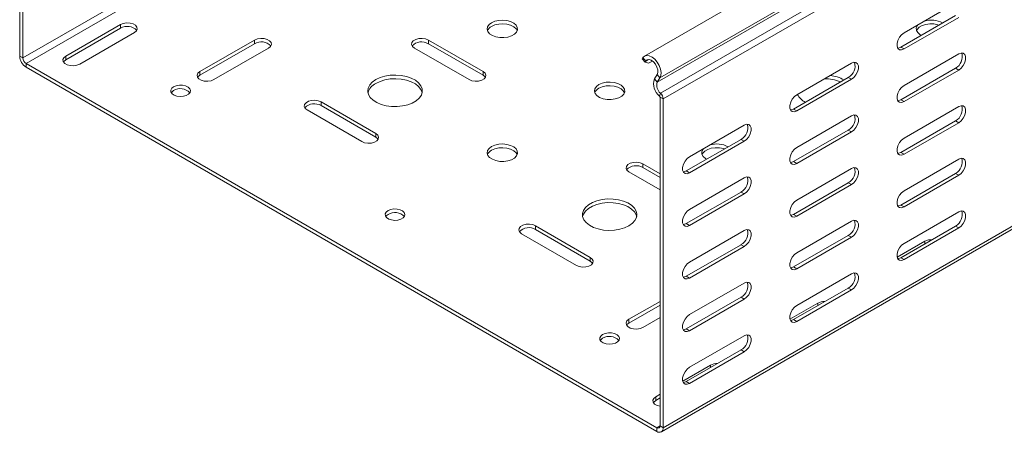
# Model space of a CAD drawing. Header units: millimetres. Extents: x -279 to 3721, y -878 to -13.
# Tile 9 of 26: x 2083 to 2408, y -878 to -742. Entities that reach past the tile are written whole.
import ezdxf

# ---------------------------------------------------------------- set-up
doc = ezdxf.new("R2010")
doc.units = ezdxf.units.MM

msp = doc.modelspace()

# ---------------------------------------------------------------- linework, layer by layer
at = {"color": 7, "linetype": 'Continuous', "lineweight": 0}
for p, q in [((2084.21, -754.75), (2331.7, -611.88)), ((2293.3, -762.77), (2540.79, -619.9)), ((2294.2, -761.34), (2541.69, -618.47)), ((2294.37, -766.3), (2541.86, -623.43)), ((2295.28, -768.24), (2542.77, -625.37)), ((2085.27, -756.58), (2285.31, -641.1)), ((2116.39, -744.95), (2116.39, -743.73)), ((2160.58, -750.05), (2160.58, -748.83)), ((2217.86, -750.05), (2217.86, -748.83)), ((2373.6, -751.16), (2374.66, -751.77)), ((2083.15, -754.13), (2084.21, -754.75)), ((2098.36, -755.36), (2098.36, -754.13)), ((2289.52, -755.76), (2288.59, -754.64)), ((2289.52, -755.76), (2290.4, -755.26)), ((2085.27, -756.58), (2085.27, -757.81)), ((2142.55, -760.46), (2142.55, -759.24)), ((2235.89, -760.46), (2235.89, -759.24)), ((2391.63, -758.1), (2392.69, -758.72)), ((2292.37, -761.65), (2293.3, -762.77)), ((2294.2, -761.34), (2293.27, -760.23)), ((2356.27, -761.16), (2357.33, -761.78)), ((2294.37, -766.3), (2294.07, -767.31)), ((2295.28, -768.24), (2294.22, -767.63)), ((2373.6, -768.51), (2374.66, -769.13)), ((2182.5, -770.46), (2182.5, -769.24)), ((2338.24, -771.57), (2339.3, -772.18)), ((2391.63, -775.46), (2392.69, -776.07)), ((2356.27, -778.51), (2357.33, -779.13)), ((2200.53, -780.87), (2200.53, -779.65)), ((2320.92, -781.57), (2321.98, -782.19)), ((2373.6, -785.86), (2374.66, -786.48)), ((2288.57, -790.87), (2288.57, -789.65)), ((2338.24, -788.92), (2339.3, -789.54)), ((2295.28, -876.6), (2436.71, -794.95)), ((2302.89, -791.98), (2303.95, -792.59)), ((2391.63, -792.81), (2392.69, -793.42)), ((2356.27, -795.87), (2357.33, -796.48)), ((2320.92, -798.92), (2321.98, -799.54)), ((2373.6, -803.22), (2374.66, -803.83)), ((2338.24, -806.28), (2339.3, -806.89)), ((2253.21, -811.28), (2253.21, -810.06)), ((2302.89, -809.33), (2303.95, -809.95)), ((2391.63, -810.16), (2392.69, -810.77)), ((2356.27, -813.22), (2357.33, -813.83)), ((2320.92, -816.28), (2321.98, -816.89)), ((2381.55, -815.98), (2381.55, -815.16)), ((2271.24, -821.69), (2271.24, -820.47)), ((2373.6, -820.57), (2374.66, -821.18)), ((2338.24, -823.63), (2339.3, -824.24)), ((2302.89, -826.69), (2303.95, -827.3)), ((2356.27, -830.57), (2357.33, -831.18)), ((2320.92, -833.63), (2321.98, -834.24)), ((2346.2, -836.39), (2346.2, -835.57)), ((2283.97, -842.1), (2283.97, -840.88)), ((2338.24, -840.98), (2339.3, -841.59)), ((2302.89, -844.04), (2303.95, -844.65)), ((2320.92, -850.98), (2321.98, -851.59)), ((2310.84, -856.8), (2310.84, -855.98)), ((2302.89, -861.39), (2303.95, -862)), ((2292.81, -867.62), (2292.81, -866.39)), ((2293.16, -876.6), (2294.22, -875.98)), ((2294.22, -875.98), (2295.28, -876.6)), ((2293.16, -877.82), (2293.16, -876.6))]:
    msp.add_line(p, q, dxfattribs=at)
at = {"color": 7, "linetype": 'Continuous', "lineweight": 15}
for p, q in [((2536.63, -611.22), (2289.15, -754.1)), ((2083.15, -754.13), (2083.15, -645.78)), ((2084.21, -754.75), (2084.21, -646.39)), ((2392.69, -736.06), (2374.66, -746.47)), ((2373.6, -751.16), (2391.63, -740.75)), ((2374.66, -751.77), (2392.69, -741.37)), ((2116.39, -743.73), (2098.36, -754.13)), ((2116.39, -744.95), (2098.36, -755.36)), ((2102.95, -756.79), (2120.98, -746.38)), ((2160.58, -748.83), (2142.55, -759.24)), ((2235.89, -759.24), (2217.86, -748.83)), ((2160.58, -750.05), (2142.55, -760.46)), ((2147.15, -761.89), (2165.18, -751.48)), ((2213.26, -751.48), (2231.29, -761.89)), ((2235.89, -760.46), (2217.86, -750.05)), ((2288.36, -755.01), (2288.59, -754.64)), ((2288.36, -755.01), (2289.29, -756.13)), ((2289.29, -756.13), (2289.52, -755.76)), ((2289.29, -756.13), (2290.41, -756.49)), ((2290.41, -756.49), (2291.7, -755.75)), ((2392.69, -753.41), (2374.66, -763.82)), ((2293.16, -876.6), (2085.27, -756.58)), ((2293.16, -877.82), (2085.27, -757.81)), ((2357.33, -756.47), (2339.3, -766.88)), ((2373.6, -768.51), (2391.63, -758.1)), ((2374.66, -769.13), (2392.69, -758.72)), ((2293.27, -760.23), (2292.37, -761.65)), ((2294.2, -761.34), (2293.3, -762.77)), ((2338.24, -771.57), (2356.27, -761.16)), ((2339.3, -772.18), (2357.33, -761.78)), ((2294.22, -767.63), (2294.22, -875.98)), ((2295.28, -768.24), (2295.28, -876.6)), ((2177.91, -771.89), (2195.94, -782.3)), ((2200.53, -779.65), (2182.5, -769.24)), ((2200.53, -780.87), (2182.5, -770.46)), ((2392.69, -770.76), (2374.66, -781.17)), ((2357.33, -773.82), (2339.3, -784.23)), ((2373.6, -785.86), (2391.63, -775.46)), ((2321.98, -776.88), (2303.95, -787.29)), ((2338.24, -788.92), (2356.27, -778.51)), ((2374.66, -786.48), (2392.69, -776.07)), ((2302.89, -791.98), (2320.92, -781.57)), ((2303.95, -792.59), (2321.98, -782.19)), ((2339.3, -789.54), (2357.33, -779.13)), ((2392.69, -788.11), (2374.66, -798.52)), ((2294.22, -792.91), (2288.57, -789.65)), ((2294.22, -794.14), (2288.57, -790.87)), ((2357.33, -791.17), (2339.3, -801.58)), ((2283.97, -792.3), (2294.22, -798.22)), ((2321.98, -794.23), (2303.95, -804.64)), ((2373.6, -803.22), (2391.63, -792.81)), ((2374.66, -803.83), (2392.69, -793.42)), ((2294.66, -877.97), (2436.71, -795.97)), ((2338.24, -806.28), (2356.27, -795.87)), ((2339.3, -806.89), (2357.33, -796.48)), ((2302.89, -809.33), (2320.92, -798.92)), ((2303.95, -809.95), (2321.98, -799.54)), ((2392.69, -805.46), (2374.66, -815.87)), ((2271.24, -820.47), (2253.21, -810.06)), ((2271.24, -821.69), (2253.21, -811.28)), ((2357.33, -808.52), (2339.3, -818.93)), ((2373.6, -820.57), (2391.63, -810.16)), ((2374.66, -821.18), (2392.69, -810.77)), ((2248.62, -812.71), (2266.65, -823.12)), ((2321.98, -811.58), (2303.95, -821.99)), ((2338.24, -823.63), (2356.27, -813.22)), ((2339.3, -824.24), (2357.33, -813.83)), ((2302.89, -826.69), (2320.92, -816.28)), ((2303.95, -827.3), (2321.98, -816.89)), ((2381.55, -815.16), (2372.42, -820.43)), ((2357.33, -825.87), (2339.3, -836.28)), ((2321.98, -828.93), (2303.95, -839.34)), ((2338.24, -840.98), (2356.27, -830.57)), ((2302.89, -844.04), (2320.92, -833.63)), ((2339.3, -841.59), (2357.33, -831.18)), ((2294.22, -834.96), (2283.97, -840.88)), ((2294.22, -836.18), (2283.97, -842.1)), ((2303.95, -844.65), (2321.98, -834.24)), ((2346.2, -835.57), (2337.07, -840.84)), ((2288.57, -843.53), (2294.22, -840.27)), ((2321.98, -846.28), (2303.95, -856.69)), ((2302.89, -861.39), (2320.92, -850.98)), ((2303.95, -862), (2321.98, -851.59)), ((2310.84, -855.98), (2301.71, -861.25)), ((2294.22, -865.57), (2292.81, -866.39)), ((2294.22, -866.8), (2292.81, -867.62))]:
    msp.add_line(p, q, dxfattribs=at)
at = {"color": 7, "linetype": 'Continuous', "lineweight": 15, "flags": 128}
for points in [[(2120.98, -746.38), (2121.63, -745.84), (2121.92, -745.22), (2121.82, -744.57), (2121.35, -743.98), (2120.55, -743.52), (2119.53, -743.24), (2118.4, -743.18), (2117.31, -743.35), (2116.39, -743.73)], [(2238.72, -743.11), (2237.89, -743.74), (2237.39, -744.47), (2237.25, -745.25), (2237.49, -746.03), (2238.07, -746.74), (2238.97, -747.33), (2240.1, -747.76), (2241.4, -748), (2242.76, -748.03), (2244.09, -747.84), (2245.27, -747.45), (2246.24, -746.9), (2246.9, -746.21), (2247.23, -745.45), (2247.18, -744.66), (2246.77, -743.91), (2246.02, -743.26), (2244.99, -742.74), (2243.76, -742.4), (2242.42, -742.27), (2241.07, -742.35), (2239.8, -742.64), (2238.72, -743.11)], [(2247.14, -745.77), (2246.77, -745.14), (2246.02, -744.48), (2244.99, -743.97), (2243.76, -743.63), (2242.42, -743.49), (2241.07, -743.57), (2239.8, -743.86), (2238.72, -744.34)], [(2374.66, -746.47), (2373.87, -747.08), (2373.18, -747.94), (2372.67, -748.94), (2372.39, -749.97), (2372.39, -750.89), (2372.67, -751.6), (2373.18, -752.01), (2373.87, -752.07), (2374.66, -751.77)], [(2379.24, -743.82), (2379.02, -744.1), (2378.7, -744.86), (2378.75, -745.64), (2379.16, -746.39), (2379.9, -747.05), (2380.31, -747.29)], [(2386.2, -743.89), (2385.82, -743.77), (2384.52, -743.53), (2383.16, -743.51), (2381.84, -743.69), (2380.65, -744.08), (2379.69, -744.63), (2379.02, -745.32), (2378.79, -745.77)], [(2165.18, -751.48), (2165.82, -750.95), (2166.12, -750.32), (2166.02, -749.67), (2165.54, -749.08), (2164.74, -748.62), (2163.72, -748.34), (2162.6, -748.29), (2161.51, -748.45), (2160.58, -748.83)], [(2217.86, -748.83), (2216.93, -748.45), (2215.84, -748.29), (2214.72, -748.34), (2213.69, -748.62), (2212.9, -749.08), (2212.42, -749.67), (2212.32, -750.32), (2212.61, -750.95), (2213.26, -751.48)], [(2372.59, -751.47), (2372.81, -751.46), (2373.6, -751.16)], [(2098.36, -754.13), (2097.71, -754.67), (2097.42, -755.3), (2097.51, -755.95), (2097.99, -756.54), (2098.79, -757), (2099.81, -757.27), (2100.94, -757.33), (2102.03, -757.16), (2102.95, -756.79)], [(2098.36, -755.36), (2097.71, -755.89), (2097.58, -756.07)], [(2288.59, -754.64), (2289.12, -754.11), (2289.84, -753.89), (2290.69, -754), (2291.59, -754.44), (2292.48, -755.16), (2293.28, -756.12), (2293.92, -757.22), (2294.37, -758.39), (2294.57, -759.53), (2294.51, -760.54), (2294.2, -761.34)], [(2289.52, -755.76), (2289.98, -755.35), (2290.6, -755.26), (2291.32, -755.5), (2292.05, -756.04), (2292.7, -756.82), (2293.2, -757.74), (2293.47, -758.69), (2293.5, -759.55), (2293.27, -760.23)], [(2357.33, -761.78), (2358.12, -761.16), (2358.81, -760.3), (2359.32, -759.3), (2359.6, -758.28), (2359.6, -757.35), (2359.32, -756.65), (2358.81, -756.24), (2358.12, -756.17), (2357.33, -756.47)], [(2392.69, -758.72), (2393.47, -758.1), (2394.17, -757.24), (2394.68, -756.24), (2394.95, -755.22), (2394.95, -754.3), (2394.68, -753.59), (2394.17, -753.18), (2393.47, -753.12), (2392.69, -753.41)], [(2142.55, -759.24), (2141.9, -759.77), (2141.61, -760.4), (2141.71, -761.05), (2142.19, -761.64), (2142.98, -762.1), (2144.01, -762.38), (2145.13, -762.43), (2146.22, -762.26), (2147.15, -761.89)], [(2231.29, -761.89), (2232.22, -762.26), (2233.31, -762.43), (2234.43, -762.38), (2235.45, -762.1), (2236.25, -761.64), (2236.73, -761.05), (2236.83, -760.4), (2236.54, -759.77), (2235.89, -759.24)], [(2142.55, -760.46), (2141.9, -761), (2141.78, -761.18)], [(2200.53, -761.89), (2199.38, -762.71), (2198.54, -763.64), (2198.04, -764.65), (2197.9, -765.7), (2198.13, -766.74), (2198.72, -767.73), (2199.64, -768.64), (2200.86, -769.42), (2202.33, -770.04), (2203.99, -770.48), (2205.76, -770.72), (2207.58, -770.74), (2209.37, -770.56), (2211.06, -770.17), (2212.58, -769.59), (2213.87, -768.85), (2214.87, -767.97), (2215.55, -766.99), (2215.87, -765.96), (2215.82, -764.91), (2215.41, -763.88), (2214.65, -762.93), (2213.57, -762.08), (2212.22, -761.38), (2210.65, -760.84), (2208.93, -760.5), (2207.12, -760.37), (2205.31, -760.45), (2203.56, -760.74), (2201.94, -761.23), (2200.53, -761.89)], [(2215.83, -766.18), (2215.82, -766.13), (2215.41, -765.11), (2214.65, -764.15), (2213.57, -763.31), (2212.22, -762.6), (2210.65, -762.07), (2208.93, -761.73), (2207.12, -761.6), (2205.31, -761.67), (2203.56, -761.96), (2201.94, -762.45), (2200.53, -763.12)], [(2236.66, -761.18), (2236.54, -761), (2235.89, -760.46)], [(2274.07, -763.52), (2273.25, -764.15), (2272.75, -764.88), (2272.61, -765.66), (2272.84, -766.44), (2273.43, -767.15), (2274.32, -767.74), (2275.46, -768.17), (2276.76, -768.41), (2278.12, -768.44), (2279.44, -768.25), (2280.63, -767.86), (2281.59, -767.31), (2282.26, -766.62), (2282.58, -765.86), (2282.53, -765.07), (2282.12, -764.32), (2281.38, -763.67), (2280.35, -763.15), (2279.12, -762.81), (2277.78, -762.68), (2276.42, -762.76), (2275.16, -763.05), (2274.07, -763.52)], [(2133.89, -764.24), (2133.27, -764.74), (2132.96, -765.33), (2133, -765.95), (2133.39, -766.52), (2134.09, -767), (2135, -767.31), (2136.05, -767.44), (2137.11, -767.36), (2138.07, -767.09), (2138.83, -766.65), (2139.3, -766.1), (2139.43, -765.49), (2139.21, -764.88), (2138.67, -764.35), (2137.85, -763.95), (2136.85, -763.73), (2135.78, -763.7), (2134.76, -763.88), (2133.89, -764.24)], [(2133.89, -765.46), (2133.27, -765.97), (2133.11, -766.18)], [(2282.49, -766.18), (2282.12, -765.55), (2281.38, -764.89), (2280.35, -764.38), (2279.12, -764.04), (2277.78, -763.9), (2276.42, -763.98), (2275.16, -764.27), (2274.07, -764.75)], [(2374.66, -763.82), (2373.87, -764.43), (2373.18, -765.29), (2372.67, -766.29), (2372.39, -767.32), (2372.39, -768.24), (2372.67, -768.95), (2373.18, -769.36), (2373.87, -769.42), (2374.66, -769.13)], [(2182.5, -769.24), (2181.58, -768.86), (2180.49, -768.7), (2179.36, -768.75), (2178.34, -769.03), (2177.54, -769.49), (2177.06, -770.08), (2176.97, -770.73), (2177.26, -771.36), (2177.91, -771.89)], [(2339.3, -766.88), (2338.52, -767.49), (2337.83, -768.35), (2337.31, -769.35), (2337.04, -770.38), (2337.04, -771.3), (2337.31, -772.01), (2337.83, -772.42), (2338.52, -772.48), (2339.3, -772.18)], [(2372.59, -768.83), (2372.81, -768.81), (2373.6, -768.51)], [(2337.24, -771.89), (2337.46, -771.87), (2338.24, -771.57)], [(2392.69, -776.07), (2393.47, -775.45), (2394.17, -774.59), (2394.68, -773.59), (2394.95, -772.57), (2394.95, -771.65), (2394.68, -770.94), (2394.17, -770.53), (2393.47, -770.47), (2392.69, -770.76)], [(2357.33, -779.13), (2358.12, -778.51), (2358.81, -777.65), (2359.32, -776.65), (2359.6, -775.63), (2359.6, -774.71), (2359.32, -774), (2358.81, -773.59), (2358.12, -773.53), (2357.33, -773.82)], [(2321.98, -782.19), (2322.76, -781.57), (2323.46, -780.71), (2323.97, -779.71), (2324.24, -778.69), (2324.24, -777.76), (2323.97, -777.06), (2323.46, -776.65), (2322.76, -776.58), (2321.98, -776.88)], [(2195.94, -782.3), (2196.86, -782.67), (2197.95, -782.84), (2199.08, -782.79), (2200.1, -782.51), (2200.9, -782.05), (2201.37, -781.46), (2201.47, -780.81), (2201.18, -780.18), (2200.53, -779.65)], [(2201.31, -781.59), (2201.18, -781.41), (2200.53, -780.87)], [(2374.66, -781.17), (2373.87, -781.78), (2373.18, -782.64), (2372.67, -783.65), (2372.39, -784.67), (2372.39, -785.59), (2372.67, -786.3), (2373.18, -786.71), (2373.87, -786.77), (2374.66, -786.48)], [(2238.72, -783.93), (2237.89, -784.56), (2237.39, -785.29), (2237.25, -786.07), (2237.49, -786.85), (2238.07, -787.56), (2238.97, -788.15), (2240.1, -788.58), (2241.4, -788.82), (2242.76, -788.85), (2244.09, -788.66), (2245.27, -788.27), (2246.24, -787.72), (2246.9, -787.03), (2247.23, -786.27), (2247.18, -785.48), (2246.77, -784.73), (2246.02, -784.08), (2244.99, -783.56), (2243.76, -783.22), (2242.42, -783.09), (2241.07, -783.17), (2239.8, -783.46), (2238.72, -783.93)], [(2247.14, -786.59), (2246.77, -785.96), (2246.02, -785.3), (2244.99, -784.79), (2243.76, -784.45), (2242.42, -784.31), (2241.07, -784.39), (2239.8, -784.68), (2238.72, -785.16)], [(2308.53, -784.64), (2308.31, -784.92), (2307.99, -785.68), (2308.04, -786.46), (2308.45, -787.21), (2309.19, -787.87), (2309.6, -788.11)], [(2315.49, -784.71), (2315.11, -784.59), (2313.81, -784.35), (2312.45, -784.33), (2311.13, -784.51), (2309.94, -784.9), (2308.98, -785.46), (2308.31, -786.14), (2308.08, -786.59)], [(2339.3, -784.23), (2338.52, -784.84), (2337.83, -785.7), (2337.31, -786.7), (2337.04, -787.73), (2337.04, -788.65), (2337.31, -789.36), (2337.83, -789.77), (2338.52, -789.83), (2339.3, -789.54)], [(2303.95, -787.29), (2303.16, -787.9), (2302.47, -788.76), (2301.96, -789.76), (2301.68, -790.79), (2301.68, -791.71), (2301.96, -792.42), (2302.47, -792.83), (2303.16, -792.89), (2303.95, -792.59)], [(2372.59, -786.18), (2372.81, -786.16), (2373.6, -785.86)], [(2392.69, -793.42), (2393.47, -792.81), (2394.17, -791.95), (2394.68, -790.94), (2394.95, -789.92), (2394.95, -789), (2394.68, -788.29), (2394.17, -787.88), (2393.47, -787.82), (2392.69, -788.11)], [(2288.57, -789.65), (2287.64, -789.27), (2286.55, -789.11), (2285.43, -789.16), (2284.41, -789.44), (2283.61, -789.9), (2283.13, -790.49), (2283.03, -791.14), (2283.32, -791.77), (2283.97, -792.3)], [(2337.24, -789.24), (2337.46, -789.22), (2338.24, -788.92)], [(2357.33, -796.48), (2358.12, -795.86), (2358.81, -795), (2359.32, -794), (2359.6, -792.98), (2359.6, -792.06), (2359.32, -791.35), (2358.81, -790.94), (2358.12, -790.88), (2357.33, -791.17)], [(2301.88, -792.3), (2302.1, -792.28), (2302.89, -791.98)], [(2321.98, -799.54), (2322.76, -798.92), (2323.46, -798.06), (2323.97, -797.06), (2324.24, -796.04), (2324.24, -795.12), (2323.97, -794.41), (2323.46, -794), (2322.76, -793.94), (2321.98, -794.23)], [(2283.97, -810.06), (2285.12, -809.24), (2285.97, -808.31), (2286.47, -807.3), (2286.6, -806.25), (2286.37, -805.21), (2285.79, -804.22), (2284.86, -803.31), (2283.64, -802.53), (2282.17, -801.91), (2280.52, -801.47), (2278.74, -801.23), (2276.92, -801.2), (2275.13, -801.39), (2273.44, -801.78), (2271.92, -802.36), (2270.63, -803.1), (2269.63, -803.98), (2268.95, -804.96), (2268.63, -805.99), (2268.68, -807.04), (2269.09, -808.07), (2269.85, -809.02), (2270.93, -809.87), (2272.28, -810.57), (2273.85, -811.11), (2275.57, -811.45), (2277.38, -811.58), (2279.19, -811.5), (2280.95, -811.21), (2282.56, -810.72), (2283.97, -810.06)], [(2339.3, -801.58), (2338.52, -802.19), (2337.83, -803.05), (2337.31, -804.06), (2337.04, -805.08), (2337.04, -806), (2337.31, -806.71), (2337.83, -807.12), (2338.52, -807.18), (2339.3, -806.89)], [(2374.66, -798.52), (2373.87, -799.14), (2373.18, -799.99), (2372.67, -801), (2372.39, -802.02), (2372.39, -802.94), (2372.67, -803.65), (2373.18, -804.06), (2373.87, -804.12), (2374.66, -803.83)], [(2204.6, -805.06), (2203.98, -805.56), (2203.67, -806.15), (2203.72, -806.77), (2204.1, -807.35), (2204.8, -807.82), (2205.72, -808.13), (2206.76, -808.26), (2207.82, -808.18), (2208.79, -807.91), (2209.54, -807.47), (2210.01, -806.92), (2210.14, -806.31), (2209.92, -805.7), (2209.38, -805.17), (2208.56, -804.77), (2207.56, -804.55), (2206.49, -804.52), (2205.47, -804.7), (2204.6, -805.06)], [(2286.54, -807), (2286.37, -806.43), (2285.79, -805.44), (2284.86, -804.53), (2283.64, -803.75), (2282.17, -803.13), (2280.52, -802.69), (2278.74, -802.46), (2276.92, -802.43), (2275.13, -802.61), (2273.44, -803), (2271.92, -803.58), (2270.63, -804.33), (2269.63, -805.2), (2268.95, -806.18), (2268.67, -807)], [(2303.95, -804.64), (2303.16, -805.25), (2302.47, -806.11), (2301.96, -807.11), (2301.68, -808.14), (2301.68, -809.06), (2301.96, -809.77), (2302.47, -810.18), (2303.16, -810.24), (2303.95, -809.95)], [(2372.59, -803.53), (2372.81, -803.51), (2373.6, -803.22)], [(2204.6, -806.28), (2203.98, -806.79), (2203.82, -807)], [(2337.24, -806.59), (2337.46, -806.57), (2338.24, -806.28)], [(2392.69, -810.77), (2393.47, -810.16), (2394.17, -809.3), (2394.68, -808.3), (2394.95, -807.27), (2394.95, -806.35), (2394.68, -805.64), (2394.17, -805.23), (2393.47, -805.17), (2392.69, -805.46)], [(2253.21, -810.06), (2252.29, -809.68), (2251.2, -809.52), (2250.07, -809.57), (2249.05, -809.85), (2248.25, -810.31), (2247.77, -810.9), (2247.68, -811.55), (2247.97, -812.18), (2248.62, -812.71)], [(2301.88, -809.65), (2302.1, -809.63), (2302.89, -809.33)], [(2321.98, -816.89), (2322.76, -816.27), (2323.46, -815.41), (2323.97, -814.41), (2324.24, -813.39), (2324.24, -812.47), (2323.97, -811.76), (2323.46, -811.35), (2322.76, -811.29), (2321.98, -811.58)], [(2357.33, -813.83), (2358.12, -813.22), (2358.81, -812.36), (2359.32, -811.35), (2359.6, -810.33), (2359.6, -809.41), (2359.32, -808.7), (2358.81, -808.29), (2358.12, -808.23), (2357.33, -808.52)], [(2374.66, -815.87), (2373.87, -816.49), (2373.18, -817.35), (2372.67, -818.35), (2372.39, -819.37), (2372.39, -820.29), (2372.67, -821), (2373.18, -821.41), (2373.87, -821.47), (2374.66, -821.18)], [(2266.65, -823.12), (2267.57, -823.49), (2268.66, -823.66), (2269.79, -823.61), (2270.81, -823.33), (2271.61, -822.87), (2272.08, -822.28), (2272.18, -821.63), (2271.89, -821), (2271.24, -820.47)], [(2339.3, -818.93), (2338.52, -819.55), (2337.83, -820.41), (2337.31, -821.41), (2337.04, -822.43), (2337.04, -823.35), (2337.31, -824.06), (2337.83, -824.47), (2338.52, -824.53), (2339.3, -824.24)], [(2372.59, -820.88), (2372.81, -820.86), (2373.6, -820.57)], [(2272.02, -822.41), (2271.89, -822.23), (2271.24, -821.69)], [(2303.95, -821.99), (2303.16, -822.6), (2302.47, -823.46), (2301.96, -824.47), (2301.68, -825.49), (2301.68, -826.41), (2301.96, -827.12), (2302.47, -827.53), (2303.16, -827.59), (2303.95, -827.3)], [(2337.24, -823.94), (2337.46, -823.92), (2338.24, -823.63)], [(2301.88, -827), (2302.1, -826.98), (2302.89, -826.69)], [(2357.33, -831.18), (2358.12, -830.57), (2358.81, -829.71), (2359.32, -828.71), (2359.6, -827.68), (2359.6, -826.76), (2359.32, -826.05), (2358.81, -825.64), (2358.12, -825.58), (2357.33, -825.87)], [(2321.98, -834.24), (2322.76, -833.63), (2323.46, -832.77), (2323.97, -831.76), (2324.24, -830.74), (2324.24, -829.82), (2323.97, -829.11), (2323.46, -828.7), (2322.76, -828.64), (2321.98, -828.93)], [(2339.3, -836.28), (2338.52, -836.9), (2337.83, -837.76), (2337.31, -838.76), (2337.04, -839.78), (2337.04, -840.7), (2337.31, -841.41), (2337.83, -841.82), (2338.52, -841.88), (2339.3, -841.59)], [(2303.95, -839.34), (2303.16, -839.96), (2302.47, -840.82), (2301.96, -841.82), (2301.68, -842.84), (2301.68, -843.76), (2301.96, -844.47), (2302.47, -844.88), (2303.16, -844.94), (2303.95, -844.65)], [(2283.97, -840.88), (2283.32, -841.41), (2283.03, -842.04), (2283.13, -842.69), (2283.61, -843.28), (2284.41, -843.74), (2285.43, -844.02), (2286.55, -844.07), (2287.64, -843.9), (2288.57, -843.53)], [(2283.97, -842.1), (2283.32, -842.64), (2283.2, -842.82)], [(2337.24, -841.29), (2337.46, -841.27), (2338.24, -840.98)], [(2275.31, -845.88), (2274.69, -846.38), (2274.38, -846.97), (2274.43, -847.59), (2274.82, -848.17), (2275.51, -848.64), (2276.43, -848.95), (2277.47, -849.08), (2278.53, -849), (2279.5, -848.73), (2280.25, -848.3), (2280.72, -847.74), (2280.85, -847.13), (2280.63, -846.52), (2280.09, -845.99), (2279.27, -845.59), (2278.27, -845.37), (2277.21, -845.34), (2276.18, -845.52), (2275.31, -845.88)], [(2275.31, -847.1), (2274.69, -847.61), (2274.54, -847.82)], [(2301.88, -844.35), (2302.1, -844.33), (2302.89, -844.04)], [(2321.98, -851.59), (2322.76, -850.98), (2323.46, -850.12), (2323.97, -849.12), (2324.24, -848.09), (2324.24, -847.17), (2323.97, -846.46), (2323.46, -846.05), (2322.76, -845.99), (2321.98, -846.28)], [(2303.95, -856.69), (2303.16, -857.31), (2302.47, -858.17), (2301.96, -859.17), (2301.68, -860.19), (2301.68, -861.11), (2301.96, -861.82), (2302.47, -862.23), (2303.16, -862.29), (2303.95, -862)], [(2301.88, -861.7), (2302.1, -861.68), (2302.89, -861.39)], [(2292.81, -866.39), (2292.16, -866.92), (2291.87, -867.55), (2291.97, -868.2), (2292.45, -868.79), (2293.24, -869.25), (2294.22, -869.52)], [(2292.81, -867.62), (2292.16, -868.15), (2292.04, -868.33)]]:
    msp.add_lwpolyline(points, dxfattribs=at)
at = {"color": 7, "linetype": 'Continuous', "lineweight": 15}
for centre, radius, start, end in [((2383.66, -749.82), 7.58, 60.6705, 107.5626), ((2118.63, -748.61), 4.29, 43.3136, 121.5341), ((2239.92, -746.83), 2.76, 115.782, 157.4328), ((2162.83, -753.71), 4.29, 43.3125, 121.5351), ((2215.61, -753.71), 4.29, 58.4653, 136.6872), ((2087.76, -753.92), 4.61, 182.6054, 237.3945), ((2086.52, -754.64), 2.31, 182.6053, 237.3946), ((2354.23, -757.39), 4.29, 298.4612, 16.6992), ((2389.58, -754.33), 4.29, 298.4607, 16.7), ((2297.28, -763.26), 5.17, 161.9063, 231.6037), ((2348.48, -775.3), 13.71, 67.5262, 90.1276), ((2349.01, -772.09), 11.67, 60.0216, 83.4535), ((2136.13, -769.19), 4.34, 43.8447, 121.0029), ((2202.55, -767.43), 4.76, 115.1106, 164.7917), ((2275.27, -767.24), 2.77, 115.7824, 157.4321), ((2296.37, -763.77), 3.23, 161.9059, 231.6041), ((2293.75, -767.66), 0.47, 2.933, 47.6216), ((2292.47, -768.39), 2.82, 2.9306, 47.6235), ((2344.55, -764.36), 5.54, 205.4351, 244.0001), ((2180.26, -774.12), 4.29, 58.4657, 136.6869), ((2389.58, -771.68), 4.29, 298.4607, 16.7), ((2354.23, -774.74), 4.29, 298.4611, 16.6993), ((2318.87, -777.8), 4.29, 298.4618, 16.6986), ((2239.92, -787.65), 2.77, 115.7829, 157.4316), ((2312.95, -790.64), 7.58, 60.6707, 107.5624), ((2389.58, -789.03), 4.29, 298.4607, 16.7), ((2286.32, -794.53), 4.29, 58.4654, 136.6872), ((2354.23, -792.09), 4.29, 298.4611, 16.6993), ((2318.87, -795.15), 4.29, 298.4617, 16.6986), ((2206.84, -810.01), 4.34, 43.8447, 121.0029), ((2389.58, -806.38), 4.29, 298.4607, 16.7), ((2250.97, -814.94), 4.29, 58.4657, 136.6868), ((2318.87, -812.5), 4.29, 298.4617, 16.6987), ((2354.23, -809.44), 4.29, 298.4611, 16.6993), ((2383.8, -819.46), 4.85, 88.604, 117.568), ((2354.23, -826.79), 4.29, 298.4611, 16.6993), ((2318.87, -829.85), 4.29, 298.4617, 16.6986), ((2348.44, -839.87), 4.85, 88.6054, 117.567), ((2277.55, -850.83), 4.34, 43.8447, 121.0029), ((2318.87, -847.2), 4.29, 298.4617, 16.6986), ((2313.09, -860.28), 4.85, 88.6051, 117.5669), ((2293.58, -876.09), 0.655, 230.7968, 9.2132), ((2293.99, -876.81), 1.31, 230.7965, 9.2141)]:
    msp.add_arc(centre, radius, start, end, dxfattribs=at)

doc.saveas('drawing.dxf')
